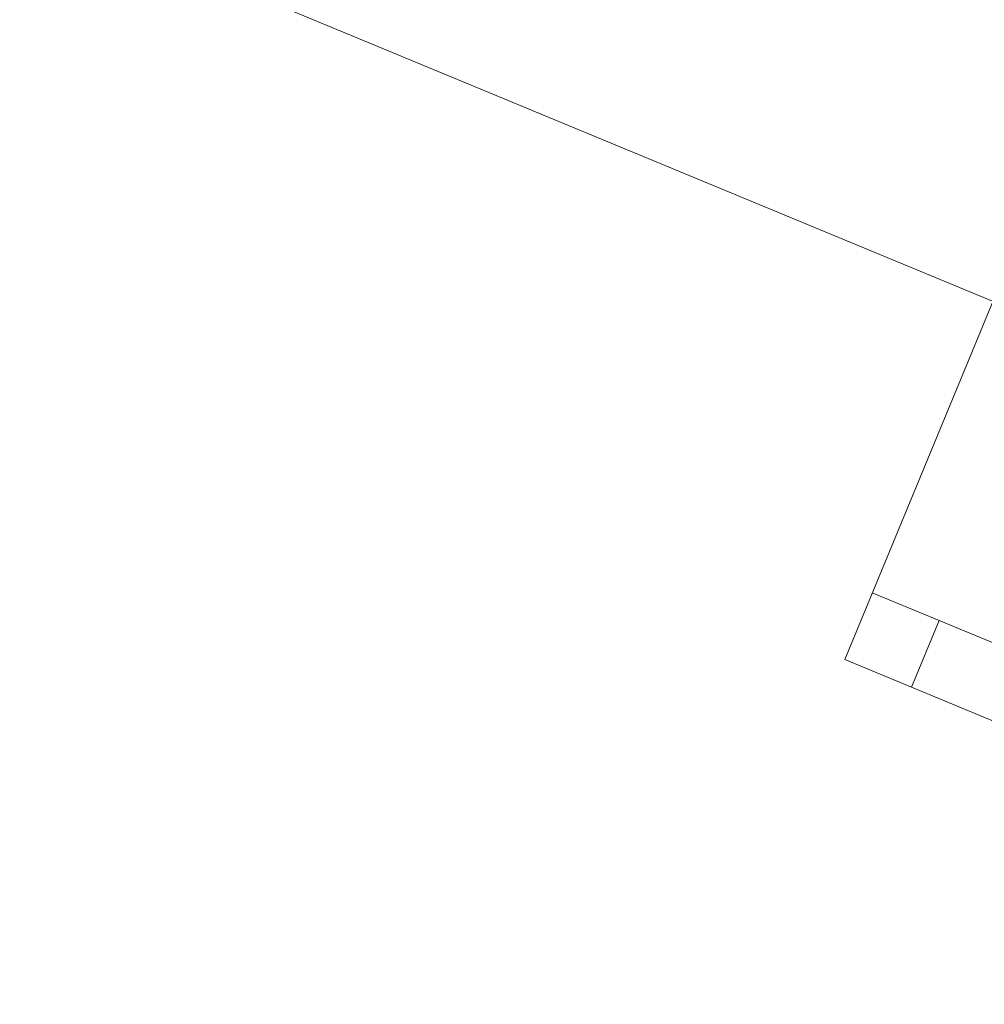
# Model space of a CAD drawing. Header units: metres. Extents: x -79 to 740, y -195 to 69.
# Tile 46 of 183: x -2.126 to -1.458, y 5.493 to 6.174. Entities that reach past the tile are written whole.
import ezdxf

# ---------------------------------------------------------------- set-up
doc = ezdxf.new("R2010")
doc.units = ezdxf.units.M
doc.header["$MEASUREMENT"] = 0
doc.layers.add('Neubau_50 Möblierung', color=7, linetype='Continuous')

# ---------------------------------------------------------------- blocks, each defined once
blk = doc.blocks.new('Stuhl 02 27[98]_1', base_point=(-1.40187, 6.1014))
at = {"layer": 'Neubau_50 Möblierung', "color": 8, "linetype": 'Continuous', "lineweight": 18}
for p, q in [((-1.53581, 5.77804), (-1.16626, 5.62497)), ((-1.48962, 5.75891), (-1.50875, 5.71271)), ((-1.21245, 5.6441), (-1.23159, 5.59791))]:
    blk.add_line(p, q, dxfattribs=at)
at = {"layer": 'Neubau_50 Möblierung', "color": 8, "linetype": 'Continuous', "lineweight": 18, "flags": 128}
blk.add_lwpolyline([(-1.40187, 6.1014), (-1.03232, 5.94833), (-1.18539, 5.57878), (-1.55494, 5.73185)], close=True, dxfattribs=at)
blk = doc.blocks.new('Schultisch 27[217]_1', base_point=(-0.27821, 5.49333))
at = {"layer": 'Neubau_50 Möblierung', "color": 8, "linetype": 'Continuous', "lineweight": 18, "flags": 128}
blk.add_lwpolyline([(-0.27821, 5.49333), (-2.12597, 6.25869), (-1.85809, 6.90541), (-0.01033, 6.14004)], close=True, dxfattribs=at)

msp = doc.modelspace()

# ---------------------------------------------------------------- block references
at = {"layer": 'Neubau_50 Möblierung', "color": 8, "linetype": 'Continuous', "lineweight": 18}
for name, p in [('Schultisch 27[217]_1', (-0.27821, 5.49333)), ('Stuhl 02 27[98]_1', (-1.40187, 6.1014))]:
    msp.add_blockref(name, p, dxfattribs=at)

doc.saveas('drawing.dxf')
